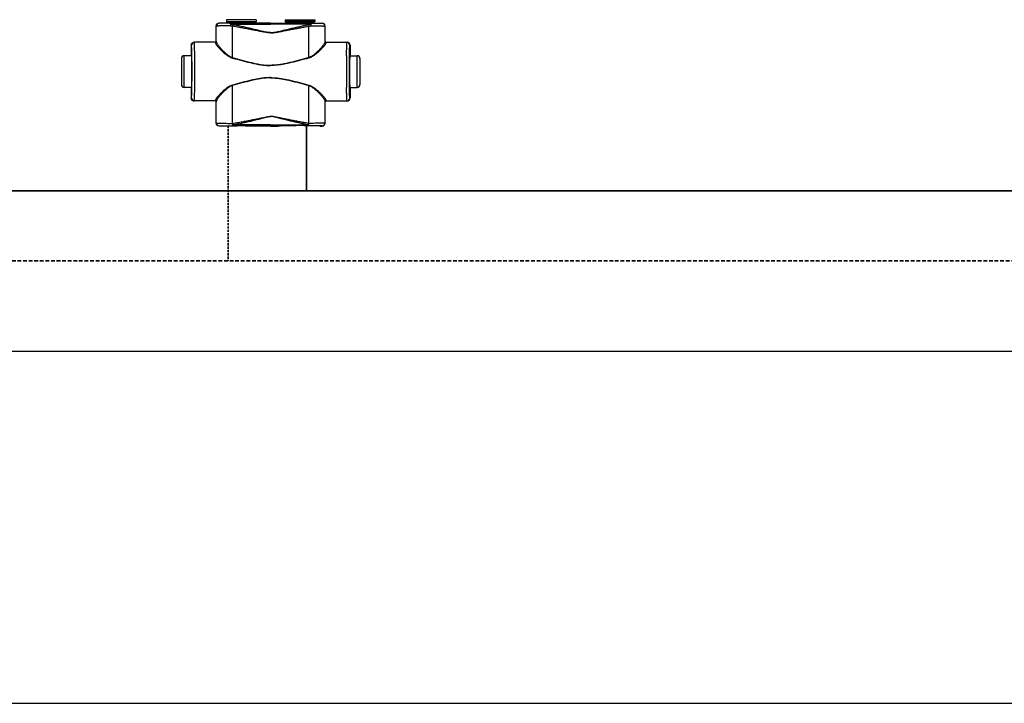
# Model space of a CAD drawing. Header units: millimetres. Extents: x 60394 to 199354, y 20895 to 166073.
# Tile 84 of 256: x 82830 to 83670, y 23395 to 23978. Entities that reach past the tile are written whole.
import ezdxf

# ---------------------------------------------------------------- set-up
doc = ezdxf.new("R2010")
doc.units = ezdxf.units.MM
doc.linetypes.add('VERDECKT', pattern=[9.525, 6.35, -3.175])
doc.layers.add('UT_SCHÉMA_PŘÍVOD', color=10, linetype='Continuous', lineweight=35)
doc.layers.add('UT_SCHÉMA_ZPÁTEČKA', color=172, linetype='VERDECKT', lineweight=35)

msp = doc.modelspace()

# ---------------------------------------------------------------- linework, layer by layer
at = {"color": 0, "linetype": 'Continuous'}
for p, q in [((82998.15, 23972.45), (82998.03, 23972.57)), ((82998.03, 23959.57), (82998.03, 23972.57)), ((83000.65, 23974.95), (83000.53, 23975.07)), ((83002.18, 23975.07), (83000.53, 23975.07)), ((83002.53, 23974.97), (83002.18, 23975.07)), ((83032.13, 23977.97), (83006.93, 23977.97)), ((83006.93, 23977.97), (83006.93, 23976.57)), ((83006.93, 23976.57), (83007.88, 23975.62)), ((83006.93, 23976.57), (83032.13, 23976.57)), ((83007.88, 23975.62), (83031.17, 23975.62)), ((83008.03, 23975.26), (83031.03, 23975.26)), ((83008.03, 23975.26), (83008.03, 23974.9)), ((83015.67, 23974.88), (83010.83, 23974.88)), ((83010.83, 23974.18), (83010.83, 23974.88)), ((83010.83, 23974.18), (83044.53, 23974.18)), ((83044.53, 23974.88), (83023.38, 23974.88)), ((83031.03, 23975.26), (83031.03, 23974.9)), ((83032.13, 23976.57), (83031.17, 23975.62)), ((83032.13, 23977.97), (83032.13, 23976.57)), ((83038.28, 23975.07), (83036.53, 23974.97)), ((83044.53, 23975.07), (83038.28, 23975.07)), ((83044.53, 23975.07), (83050.78, 23975.07)), ((83044.53, 23974.88), (83065.67, 23974.88)), ((83078.23, 23974.18), (83044.53, 23974.18)), ((83050.78, 23975.07), (83052.53, 23974.97)), ((83056.93, 23977.97), (83082.13, 23977.97)), ((83056.93, 23977.97), (83056.93, 23976.57)), ((83082.13, 23976.57), (83056.93, 23976.57)), ((83056.93, 23976.57), (83057.88, 23975.62)), ((83081.17, 23975.62), (83057.88, 23975.62)), ((83081.03, 23975.26), (83058.03, 23975.26)), ((83058.03, 23975.26), (83058.03, 23974.9)), ((83073.38, 23974.88), (83078.23, 23974.88)), ((83078.23, 23974.18), (83078.23, 23974.88)), ((83081.03, 23975.26), (83081.03, 23974.9)), ((83082.13, 23976.57), (83081.17, 23975.62)), ((83082.13, 23977.97), (83082.13, 23976.57)), ((83086.53, 23974.97), (83086.88, 23975.07)), ((83086.88, 23975.07), (83088.53, 23975.07)), ((83088.41, 23974.95), (83088.53, 23975.07)), ((83090.91, 23972.45), (83091.03, 23972.57)), ((83091.03, 23959.57), (83091.03, 23972.57)), ((82977.04, 23956.27), (82976.83, 23956.27)), ((82976.83, 23956.27), (82976.83, 23948.12)), ((82997.33, 23958.77), (82979.33, 23958.77)), ((82998.03, 23959.57), (82998.13, 23959.57)), ((83091.03, 23959.57), (83090.92, 23959.57)), ((83091.72, 23958.77), (83109.73, 23958.77)), ((83112.02, 23956.27), (83112.23, 23956.27)), ((83112.23, 23956.27), (83112.23, 23948.12)), ((82968.33, 23944.77), (82968.33, 23922.77)), ((82977.08, 23947.27), (82970.83, 23947.27)), ((82970.83, 23920.27), (82970.83, 23947.27)), ((82976.83, 23948.12), (82977.04, 23947.77)), ((82977.22, 23947.76), (82977.22, 23947.77)), ((83111.83, 23947.76), (83111.83, 23947.77)), ((83111.98, 23947.27), (83118.23, 23947.27)), ((83112.23, 23948.12), (83112.02, 23947.77)), ((83118.23, 23920.27), (83118.23, 23947.27)), ((83120.73, 23944.77), (83120.73, 23922.77)), ((82977.08, 23920.27), (82970.83, 23920.27)), ((82977.04, 23919.77), (82976.83, 23919.42)), ((82977.22, 23919.77), (82977.22, 23919.78)), ((83111.83, 23919.77), (83111.83, 23919.78)), ((83111.98, 23920.27), (83118.23, 23920.27)), ((83112.02, 23919.77), (83112.23, 23919.42)), ((82976.83, 23919.42), (82976.83, 23911.27)), ((82976.83, 23911.27), (82977.04, 23911.27)), ((83112.23, 23911.27), (83112.02, 23911.27)), ((83112.23, 23919.42), (83112.23, 23911.27)), ((82997.33, 23908.77), (82979.33, 23908.77)), ((82998.13, 23907.97), (82998.03, 23907.97)), ((82998.03, 23889.87), (82998.03, 23907.97)), ((83090.92, 23907.97), (83091.03, 23907.97)), ((83091.03, 23889.87), (83091.03, 23907.97)), ((83091.72, 23908.77), (83109.73, 23908.77)), ((82998.03, 23889.87), (82998.15, 23889.99)), ((83000.53, 23887.37), (83000.65, 23887.49)), ((83002.18, 23887.37), (83000.53, 23887.37)), ((83002.53, 23887.48), (83002.18, 23887.37)), ((83012.07, 23889.62), (83012.25, 23889.62)), ((83012.39, 23887.56), (83012.57, 23887.56)), ((83044.53, 23888.31), (83012.57, 23888.31)), ((83012.57, 23887.56), (83012.57, 23888.31)), ((83012.57, 23887.56), (83013.83, 23887.56)), ((83025.22, 23887.56), (83044.53, 23887.56)), ((83038.28, 23887.37), (83036.53, 23887.48)), ((83044.53, 23887.37), (83038.28, 23887.37)), ((83044.53, 23888.31), (83076.48, 23888.31)), ((83063.83, 23887.56), (83044.53, 23887.56)), ((83044.53, 23887.37), (83050.78, 23887.37)), ((83050.78, 23887.37), (83052.53, 23887.48)), ((83076.48, 23887.56), (83075.22, 23887.56)), ((83076.48, 23887.56), (83076.48, 23888.31)), ((83076.66, 23887.56), (83076.48, 23887.56)), ((83076.99, 23889.62), (83076.81, 23889.62)), ((83086.53, 23887.48), (83086.88, 23887.37)), ((83086.88, 23887.37), (83088.53, 23887.37)), ((83088.53, 23887.37), (83088.41, 23887.49)), ((83091.03, 23889.87), (83090.91, 23889.99))]:
    msp.add_line(p, q, dxfattribs=at)
for p, q in [((64740.61, 23695.36), (199354.39, 23695.36)), ((64740.61, 23395.36), (199354.39, 23395.36))]:
    msp.add_line(p, q)
for centre, radius, start, end in [((83000.65, 23972.45), 2.5, 90.00246, 179.99754), ((83007.53, 23975.26), 0.5, 0, 45), ((83031.53, 23975.26), 0.5, 135, 180), ((83057.53, 23975.26), 0.5, 0, 45), ((83081.53, 23975.26), 0.5, 135, 180), ((83088.41, 23972.45), 2.5, 0.00246, 89.99754), ((82979.54, 23956.27), 2.5, 90.00225, 180.00111), ((82997.33, 23959.57), 0.8, 270.0036, 359.99724), ((83091.72, 23959.57), 0.8, 180.00276, 269.9964), ((83109.52, 23956.27), 2.5, 359.99889, 89.99775), ((82970.83, 23944.77), 2.5, 90, 180), ((80537.37, 23933.77), 2442.41, 359.68325, 0.31675), ((85551.69, 23933.77), 2442.41, 179.68325, 180.31675), ((83118.23, 23944.77), 2.5, 0, 90), ((82970.83, 23922.77), 2.5, 180, 270), ((83118.23, 23922.77), 2.5, 270, 0), ((82979.54, 23911.27), 2.5, 179.99889, 269.99775), ((83109.52, 23911.27), 2.5, 270.00225, 0.00111), ((82997.33, 23907.97), 0.8, 0.00276, 89.9964), ((83091.72, 23907.97), 0.8, 90.0036, 179.99724), ((83000.65, 23889.99), 2.5, 180.00246, 269.99754), ((83088.41, 23889.99), 2.5, 270.00246, 359.99754)]:
    msp.add_arc(centre, radius, start, end, dxfattribs=at)
at = {"color": 0, "linetype": 'Continuous', "extrusion": (0, 0, -1)}
for centre, major_axis, ratio, start_param, end_param in [((83000.53, 23972.57), (-1.77, 1.77), 0.999973, -0.785384, 0.785384), ((83019.53, 23974.97), (-17, 0), 0.005236, 4.941076, 6.283185), ((83019.53, 23974.97), (-17, 0), 0.005236, 3.141593, 4.483702), ((82979.33, 23956.27), (-2.5, 0), 0.999945, 0, 1.570796), ((82997.23, 23959.57), (-0.8, 0), 0.999986, -3.141593, -1.659157), ((82977.04, 23933.77), (0, 14), 0.010472, 0, 3.141593), ((82979.33, 23911.27), (-2.5, 0), 0.999945, -1.570796, 0), ((82997.23, 23907.97), (0.8, 0), 0.999986, -1.395381, 0), ((83000.53, 23889.87), (1.77, 1.77), 0.999973, -3.926977, -2.356208), ((83019.53, 23887.48), (-17, 0), 0.005236, 0, 1.229157), ((83019.53, 23887.48), (-17, 0), 0.005236, 1.912436, 3.141593)]:
    msp.add_ellipse(centre, major_axis=major_axis, ratio=ratio, start_param=start_param, end_param=end_param, dxfattribs=at)
at = {"color": 0, "linetype": 'Continuous'}
for centre, major_axis, ratio, start_param, end_param in [((83069.53, 23974.97), (17, 0), 0.005236, 3.141593, 4.483702), ((83069.53, 23974.97), (17, 0), 0.005236, 4.941076, 6.283185), ((83088.53, 23972.57), (1.77, 1.77), 0.999973, -0.785384, 0.785384), ((83091.83, 23959.57), (0.8, 0), 0.999986, -3.141593, -1.659157), ((83109.73, 23956.27), (2.5, 0), 0.999945, 0, 1.570796), ((83112.02, 23933.77), (0, 14), 0.010472, 0, 3.141593), ((83109.73, 23911.27), (2.5, 0), 0.999945, -1.570796, 0), ((83091.83, 23907.97), (-0.8, 0), 0.999986, -1.395381, 0), ((83069.53, 23887.48), (17, 0), 0.005236, 1.912436, 3.141593), ((83069.53, 23887.48), (17, 0), 0.005236, 0, 1.229157), ((83088.53, 23889.87), (-1.77, 1.77), 0.999973, -3.926977, -2.356208)]:
    msp.add_ellipse(centre, major_axis=major_axis, ratio=ratio, start_param=start_param, end_param=end_param, dxfattribs=at)
for points, knots in [([(83010.21, 23972.76), (83009.38, 23972.76), (83007.77, 23972.75), (83005.81, 23972.73), (83004.34, 23972.71), (83003.33, 23972.69), (83002.41, 23972.67), (83001.56, 23972.65), (83000.79, 23972.63), (83000.12, 23972.61), (82999.54, 23972.58), (82999.12, 23972.56), (82998.84, 23972.55), (82998.66, 23972.53), (82998.51, 23972.52), (82998.39, 23972.51), (82998.29, 23972.49), (82998.22, 23972.48), (82998.18, 23972.47), (82998.15, 23972.46), (82998.15, 23972.45)], [0, 0, 0, 0, 0.207034, 0.39928, 0.488214, 0.57154, 0.648707, 0.71921, 0.782588, 0.838437, 0.886403, 0.926186, 0.942933, 0.957549, 0.970012, 0.98031, 0.988432, 0.994377, 0.998178, 1, 1, 1, 1]), ([(82998.16, 23959.04), (82998.16, 23960.16), (82998.16, 23964.63), (82998.15, 23969.1), (82998.15, 23972.45)], [0, 0, 0, 0, 0.250733, 1, 1, 1, 1]), ([(83010.83, 23974.88), (83010.12, 23974.88), (83008.76, 23974.88), (83007.1, 23974.89), (83005.86, 23974.89), (83005.02, 23974.9), (83004.23, 23974.9), (83003.52, 23974.9), (83002.87, 23974.91), (83002.31, 23974.91), (83001.82, 23974.92), (83001.47, 23974.92), (83001.23, 23974.93), (83001.08, 23974.93), (83000.95, 23974.93), (83000.85, 23974.94), (83000.78, 23974.94), (83000.73, 23974.94), (83000.7, 23974.94), (83000.68, 23974.94), (83000.67, 23974.95), (83000.66, 23974.95), (83000.65, 23974.95), (83000.65, 23974.95)], [0, 0, 0, 0, 0.207653, 0.400343, 0.489423, 0.572844, 0.650059, 0.720565, 0.783909, 0.839692, 0.887568, 0.927242, 0.943927, 0.958477, 0.970869, 0.981088, 0.989117, 0.992306, 0.994945, 0.997032, 0.998568, 0.999554, 1, 1, 1, 1]), ([(83010.83, 23974.88), (83010.74, 23974.88), (83010.64, 23974.77), (83010.56, 23974.63), (83010.49, 23974.48), (83010.41, 23974.26), (83010.34, 23973.94), (83010.28, 23973.58), (83010.23, 23973.18), (83010.22, 23972.9), (83010.21, 23972.76)], [0, 0, 0, 0, 0.117156, 0.161001, 0.211236, 0.330442, 0.472834, 0.634922, 0.812344, 1, 1, 1, 1]), ([(83010.83, 23974.18), (83010.7, 23973.98), (83010.47, 23973.51), (83010.29, 23973.03), (83010.21, 23972.76)], [0, 0, 0, 0, 0.464895, 1, 1, 1, 1]), ([(83012.08, 23972.4), (83011.92, 23972.42), (83011.29, 23972.52), (83010.67, 23972.65), (83010.21, 23972.76)], [0, 0, 0, 0, 0.252579, 1, 1, 1, 1]), ([(83012.4, 23973.74), (83012.26, 23973.77), (83011.73, 23973.89), (83011.21, 23974.05), (83010.83, 23974.18)], [0, 0, 0, 0, 0.253704, 1, 1, 1, 1]), ([(83012.4, 23973.74), (83012.33, 23973.54), (83012.22, 23973.09), (83012.12, 23972.64), (83012.08, 23972.4)], [0, 0, 0, 0, 0.464569, 1, 1, 1, 1]), ([(83044.53, 23966.76), (83044.53, 23966.76), (83043.84, 23966.76), (83042.46, 23966.84), (83040.41, 23967.12), (83038.37, 23967.47), (83035.66, 23967.98), (83032.28, 23968.64), (83028.24, 23969.44), (83024.19, 23970.22), (83020.15, 23970.98), (83016.11, 23971.71), (83013.42, 23972.18), (83012.08, 23972.4)], [0.5000015, 0.5000015, 0.5000015, 0.5000015, 0.500002, 0.5313979, 0.5627848, 0.5941575, 0.6255147, 0.6881766, 0.7507583, 0.8132458, 0.8756245, 0.9378805, 1, 1, 1, 1]), ([(83012.09, 23945.63), (83012.09, 23947.87), (83012.09, 23956.79), (83012.08, 23965.72), (83012.08, 23972.4)], [0, 0, 0, 0, 0.250952, 1, 1, 1, 1]), ([(83044.53, 23966.94), (83044.53, 23966.94), (83044.18, 23966.94), (83043.49, 23966.97), (83042.12, 23967.1), (83040.42, 23967.38), (83038.4, 23967.81), (83036.38, 23968.26), (83034.38, 23968.74), (83031.7, 23969.37), (83028.37, 23970.17), (83024.37, 23971.12), (83020.38, 23972.03), (83016.39, 23972.91), (83013.73, 23973.47), (83012.4, 23973.74)], [0.499995, 0.499995, 0.499995, 0.499995, 0.4999958, 0.5157333, 0.5314718, 0.5629204, 0.5943483, 0.6257534, 0.6571339, 0.6884877, 0.7511054, 0.813586, 0.8759088, 0.9380534, 1, 1, 1, 1]), ([(83023.38, 23974.88), (83022.74, 23974.88), (83021.46, 23974.85), (83019.53, 23974.83), (83017.6, 23974.85), (83016.31, 23974.88), (83015.67, 23974.88)], [0, 0, 0, 0, 0.248355, 0.5, 0.751645, 1, 1, 1, 1]), ([(83044.53, 23966.94), (83044.53, 23966.94), (83044.87, 23966.94), (83045.56, 23966.97), (83046.94, 23967.1), (83048.64, 23967.38), (83050.66, 23967.81), (83052.67, 23968.26), (83054.68, 23968.74), (83057.35, 23969.37), (83060.69, 23970.17), (83064.68, 23971.12), (83068.68, 23972.03), (83072.66, 23972.91), (83075.33, 23973.47), (83076.66, 23973.74)], [0.499995, 0.499995, 0.499995, 0.499995, 0.4999958, 0.5157333, 0.5314718, 0.5629204, 0.5943483, 0.6257534, 0.6571339, 0.6884877, 0.7511054, 0.813586, 0.8759088, 0.9380534, 1, 1, 1, 1]), ([(83044.53, 23966.76), (83044.53, 23966.76), (83045.22, 23966.76), (83046.6, 23966.84), (83048.65, 23967.12), (83050.69, 23967.47), (83053.4, 23967.98), (83056.77, 23968.64), (83060.82, 23969.44), (83064.86, 23970.22), (83068.9, 23970.98), (83072.94, 23971.71), (83075.63, 23972.18), (83076.98, 23972.4)], [0.5000015, 0.5000015, 0.5000015, 0.5000015, 0.500002, 0.5313979, 0.5627848, 0.5941575, 0.6255147, 0.6881766, 0.7507583, 0.8132458, 0.8756245, 0.9378805, 1, 1, 1, 1]), ([(83065.67, 23974.88), (83066.31, 23974.88), (83067.6, 23974.85), (83069.53, 23974.83), (83071.46, 23974.85), (83072.74, 23974.88), (83073.38, 23974.88)], [0, 0, 0, 0, 0.248355, 0.5, 0.751645, 1, 1, 1, 1]), ([(83076.66, 23973.74), (83076.79, 23973.77), (83077.32, 23973.89), (83077.85, 23974.05), (83078.23, 23974.18)], [0, 0, 0, 0, 0.253704, 1, 1, 1, 1]), ([(83076.66, 23973.74), (83076.72, 23973.54), (83076.84, 23973.09), (83076.94, 23972.64), (83076.98, 23972.4)], [0, 0, 0, 0, 0.464569, 1, 1, 1, 1]), ([(83076.97, 23945.63), (83076.97, 23947.87), (83076.97, 23956.79), (83076.98, 23965.72), (83076.98, 23972.4)], [0, 0, 0, 0, 0.250952, 1, 1, 1, 1]), ([(83076.98, 23972.4), (83077.14, 23972.42), (83077.76, 23972.52), (83078.38, 23972.65), (83078.84, 23972.76)], [0, 0, 0, 0, 0.252579, 1, 1, 1, 1]), ([(83078.23, 23974.88), (83078.93, 23974.88), (83080.29, 23974.88), (83081.95, 23974.89), (83083.19, 23974.89), (83084.04, 23974.9), (83084.82, 23974.9), (83085.54, 23974.9), (83086.18, 23974.91), (83086.75, 23974.91), (83087.23, 23974.92), (83087.59, 23974.92), (83087.83, 23974.93), (83087.98, 23974.93), (83088.1, 23974.93), (83088.21, 23974.94), (83088.28, 23974.94), (83088.33, 23974.94), (83088.35, 23974.94), (83088.37, 23974.94), (83088.39, 23974.95), (83088.4, 23974.95), (83088.4, 23974.95), (83088.41, 23974.95)], [0, 0, 0, 0, 0.207653, 0.400343, 0.489423, 0.572844, 0.650059, 0.720565, 0.783909, 0.839692, 0.887568, 0.927242, 0.943927, 0.958477, 0.970869, 0.981088, 0.989117, 0.992306, 0.994945, 0.997032, 0.998568, 0.999554, 1, 1, 1, 1]), ([(83078.23, 23974.88), (83078.32, 23974.88), (83078.42, 23974.77), (83078.5, 23974.63), (83078.57, 23974.48), (83078.64, 23974.26), (83078.72, 23973.94), (83078.78, 23973.58), (83078.82, 23973.18), (83078.84, 23972.9), (83078.84, 23972.76)], [0, 0, 0, 0, 0.117156, 0.161001, 0.211236, 0.330442, 0.472834, 0.634922, 0.812344, 1, 1, 1, 1]), ([(83078.23, 23974.18), (83078.35, 23973.98), (83078.58, 23973.51), (83078.76, 23973.03), (83078.84, 23972.76)], [0, 0, 0, 0, 0.464895, 1, 1, 1, 1]), ([(83078.84, 23972.76), (83079.68, 23972.76), (83081.28, 23972.75), (83083.25, 23972.73), (83084.72, 23972.71), (83085.72, 23972.69), (83086.65, 23972.67), (83087.5, 23972.65), (83088.26, 23972.63), (83088.94, 23972.61), (83089.51, 23972.58), (83089.93, 23972.56), (83090.22, 23972.55), (83090.4, 23972.53), (83090.55, 23972.52), (83090.67, 23972.51), (83090.77, 23972.49), (83090.84, 23972.48), (83090.88, 23972.47), (83090.9, 23972.46), (83090.91, 23972.45)], [0, 0, 0, 0, 0.207034, 0.39928, 0.488214, 0.57154, 0.648707, 0.71921, 0.782588, 0.838437, 0.886403, 0.926186, 0.942933, 0.957549, 0.970012, 0.98031, 0.988432, 0.994377, 0.998178, 1, 1, 1, 1]), ([(83090.9, 23959.04), (83090.9, 23960.16), (83090.9, 23964.63), (83090.9, 23969.1), (83090.91, 23972.45)], [0, 0, 0, 0, 0.250733, 1, 1, 1, 1]), ([(82977.22, 23947.77), (82977.22, 23948.4), (82977.21, 23949.59), (82977.19, 23951.04), (82977.17, 23952.09), (82977.16, 23952.79), (82977.15, 23953.43), (82977.14, 23954.01), (82977.13, 23954.53), (82977.12, 23954.98), (82977.1, 23955.37), (82977.09, 23955.64), (82977.08, 23955.83), (82977.08, 23955.95), (82977.07, 23956.04), (82977.06, 23956.12), (82977.06, 23956.18), (82977.05, 23956.23), (82977.05, 23956.25), (82977.04, 23956.27), (82977.04, 23956.27)], [0, 0, 0, 0, 0.221931, 0.420259, 0.509783, 0.592499, 0.668149, 0.736495, 0.797321, 0.850436, 0.895675, 0.932895, 0.948462, 0.961984, 0.973451, 0.982856, 0.990196, 0.99547, 0.998697, 1, 1, 1, 1]), ([(82979.74, 23947.27), (82979.73, 23948.11), (82979.72, 23949.71), (82979.7, 23951.65), (82979.69, 23953.06), (82979.68, 23954.02), (82979.66, 23954.89), (82979.65, 23955.68), (82979.64, 23956.39), (82979.62, 23957), (82979.61, 23957.53), (82979.6, 23957.91), (82979.59, 23958.17), (82979.58, 23958.32), (82979.57, 23958.46), (82979.57, 23958.57), (82979.56, 23958.65), (82979.55, 23958.71), (82979.55, 23958.75), (82979.54, 23958.77), (82979.54, 23958.77), (82979.54, 23958.77)], [0, 0, 0, 0, 0.218984, 0.416191, 0.505653, 0.588551, 0.664564, 0.733396, 0.794781, 0.848478, 0.894279, 0.932006, 0.947796, 0.961515, 0.973152, 0.982695, 0.990138, 0.995479, 0.998726, 0.999584, 1, 1, 1, 1]), ([(82997.33, 23958.77), (82997.33, 23958.77), (82997.33, 23958.77), (82997.34, 23958.76), (82997.34, 23958.75), (82997.34, 23958.73), (82997.34, 23958.69), (82997.35, 23958.64), (82997.35, 23958.56), (82997.35, 23958.47), (82997.36, 23958.37), (82997.36, 23958.29), (82997.36, 23958.25)], [0, 0, 0, 0, 0.005122, 0.017304, 0.037118, 0.064661, 0.143035, 0.252499, 0.393016, 0.564526, 0.766907, 1, 1, 1, 1]), ([(82998.16, 23959.04), (82998.16, 23958.93), (82998.12, 23958.73), (82997.94, 23958.47), (82997.67, 23958.29), (82997.46, 23958.25), (82997.36, 23958.25)], [0, 0, 0, 0, 0.247572, 0.496581, 0.747591, 1, 1, 1, 1]), ([(82997.36, 23958.25), (82997.36, 23958.19), (82997.38, 23958.05), (82997.45, 23957.83), (82997.57, 23957.58), (82997.78, 23957.19), (82998.13, 23956.65), (82998.66, 23955.94), (82999.31, 23955.16), (83000.34, 23953.98), (83001.84, 23952.39), (83003.88, 23950.43), (83005.8, 23948.79), (83007.49, 23947.52), (83009.35, 23946.32), (83010.89, 23945.59), (83011.99, 23945.3)], [0, 0, 0, 0, 0.009694, 0.02127, 0.034861, 0.050494, 0.087694, 0.13227, 0.183417, 0.240322, 0.368483, 0.511765, 0.666448, 0.747227, 0.829948, 1, 1, 1, 1]), ([(82998.13, 23959.57), (82998.13, 23959.57), (82998.13, 23959.57), (82998.14, 23959.56), (82998.14, 23959.55), (82998.14, 23959.53), (82998.14, 23959.49), (82998.15, 23959.43), (82998.15, 23959.36), (82998.15, 23959.26), (82998.16, 23959.16), (82998.16, 23959.08), (82998.16, 23959.04)], [0, 0, 0, 0, 0.005057, 0.017214, 0.037015, 0.06455, 0.142921, 0.252392, 0.392925, 0.564459, 0.766871, 1, 1, 1, 1]), ([(82998.16, 23959.04), (82998.16, 23958.97), (82998.18, 23958.82), (82998.25, 23958.59), (82998.35, 23958.33), (82998.55, 23957.93), (82998.89, 23957.37), (82999.39, 23956.64), (83000, 23955.83), (83000.97, 23954.62), (83002.39, 23952.99), (83004.32, 23950.97), (83006.13, 23949.28), (83007.75, 23947.97), (83009.53, 23946.71), (83011.02, 23945.94), (83012.09, 23945.63)], [0, 0, 0, 0, 0.010286, 0.022433, 0.036551, 0.052653, 0.090607, 0.135698, 0.187142, 0.244158, 0.372094, 0.514728, 0.6685, 0.748767, 0.830965, 1, 1, 1, 1]), ([(83090.9, 23959.04), (83090.89, 23958.97), (83090.87, 23958.82), (83090.81, 23958.59), (83090.7, 23958.33), (83090.5, 23957.93), (83090.17, 23957.37), (83089.67, 23956.64), (83089.06, 23955.83), (83088.09, 23954.62), (83086.67, 23952.99), (83084.74, 23950.97), (83082.93, 23949.28), (83081.31, 23947.97), (83079.53, 23946.71), (83078.03, 23945.94), (83076.97, 23945.63)], [0, 0, 0, 0, 0.010286, 0.022433, 0.036551, 0.052653, 0.090607, 0.135698, 0.187142, 0.244158, 0.372094, 0.514728, 0.6685, 0.748767, 0.830965, 1, 1, 1, 1]), ([(83091.7, 23958.25), (83091.69, 23958.19), (83091.67, 23958.05), (83091.6, 23957.83), (83091.49, 23957.58), (83091.28, 23957.19), (83090.92, 23956.65), (83090.39, 23955.94), (83089.75, 23955.16), (83088.72, 23953.98), (83087.21, 23952.39), (83085.17, 23950.43), (83083.26, 23948.79), (83081.56, 23947.52), (83079.71, 23946.32), (83078.16, 23945.59), (83077.07, 23945.3)], [0, 0, 0, 0, 0.009694, 0.02127, 0.034861, 0.050494, 0.087694, 0.13227, 0.183417, 0.240322, 0.368483, 0.511765, 0.666448, 0.747227, 0.829948, 1, 1, 1, 1]), ([(83090.92, 23959.57), (83090.92, 23959.57), (83090.92, 23959.57), (83090.92, 23959.56), (83090.92, 23959.55), (83090.92, 23959.53), (83090.91, 23959.49), (83090.91, 23959.43), (83090.91, 23959.36), (83090.9, 23959.26), (83090.9, 23959.16), (83090.9, 23959.08), (83090.9, 23959.04)], [0, 0, 0, 0, 0.005057, 0.017214, 0.037015, 0.06455, 0.142921, 0.252392, 0.392925, 0.564459, 0.766871, 1, 1, 1, 1]), ([(83090.9, 23959.04), (83090.9, 23958.93), (83090.94, 23958.73), (83091.12, 23958.47), (83091.38, 23958.29), (83091.59, 23958.25), (83091.7, 23958.25)], [0, 0, 0, 0, 0.247572, 0.496581, 0.747591, 1, 1, 1, 1]), ([(83091.72, 23958.77), (83091.72, 23958.77), (83091.72, 23958.77), (83091.72, 23958.76), (83091.72, 23958.75), (83091.72, 23958.73), (83091.71, 23958.69), (83091.71, 23958.64), (83091.71, 23958.56), (83091.7, 23958.47), (83091.7, 23958.37), (83091.7, 23958.29), (83091.7, 23958.25)], [0, 0, 0, 0, 0.005122, 0.017304, 0.037118, 0.064661, 0.143035, 0.252499, 0.393016, 0.564526, 0.766907, 1, 1, 1, 1]), ([(83109.32, 23947.27), (83109.32, 23948.11), (83109.34, 23949.71), (83109.35, 23951.65), (83109.37, 23953.06), (83109.38, 23954.02), (83109.39, 23954.89), (83109.4, 23955.68), (83109.42, 23956.39), (83109.43, 23957), (83109.44, 23957.53), (83109.46, 23957.91), (83109.47, 23958.17), (83109.47, 23958.32), (83109.48, 23958.46), (83109.49, 23958.57), (83109.5, 23958.65), (83109.5, 23958.71), (83109.51, 23958.75), (83109.51, 23958.77), (83109.52, 23958.77), (83109.52, 23958.77)], [0, 0, 0, 0, 0.218984, 0.416191, 0.505653, 0.588551, 0.664564, 0.733396, 0.794781, 0.848478, 0.894279, 0.932006, 0.947796, 0.961515, 0.973152, 0.982695, 0.990138, 0.995479, 0.998726, 0.999584, 1, 1, 1, 1]), ([(83111.83, 23947.77), (83111.84, 23948.4), (83111.85, 23949.59), (83111.87, 23951.04), (83111.88, 23952.09), (83111.89, 23952.79), (83111.9, 23953.43), (83111.91, 23954.01), (83111.93, 23954.53), (83111.94, 23954.98), (83111.95, 23955.37), (83111.96, 23955.64), (83111.97, 23955.83), (83111.98, 23955.95), (83111.98, 23956.04), (83111.99, 23956.12), (83112, 23956.18), (83112, 23956.23), (83112.01, 23956.25), (83112.01, 23956.27), (83112.02, 23956.27)], [0, 0, 0, 0, 0.221931, 0.420259, 0.509783, 0.592499, 0.668149, 0.736495, 0.797321, 0.850436, 0.895675, 0.932895, 0.948462, 0.961984, 0.973451, 0.982856, 0.990196, 0.99547, 0.998697, 1, 1, 1, 1]), ([(82977.22, 23919.78), (82977.24, 23921.98), (82977.27, 23926.64), (82977.28, 23933.77), (82977.27, 23940.9), (82977.24, 23945.56), (82977.22, 23947.76)], [0, 0, 0, 0, 0.235226, 0.499987, 0.764754, 1, 1, 1, 1]), ([(83012.09, 23945.63), (83012.08, 23945.6), (83012.05, 23945.49), (83012.01, 23945.38), (83011.99, 23945.3)], [0, 0, 0, 0, 0.258378, 1, 1, 1, 1]), ([(83011.99, 23945.3), (83014.65, 23944.58), (83018.65, 23943.5), (83024.01, 23942.13), (83028.05, 23941.16), (83032.12, 23940.28), (83036.22, 23939.56), (83039.67, 23939.14), (83042.44, 23938.97), (83043.83, 23938.94), (83044.53, 23938.94), (83044.53, 23938.94)], [0, 0, 0, 0, 0.1245061, 0.1869228, 0.2494269, 0.3120016, 0.3746311, 0.4372993, 0.4686472, 0.4999998, 0.5, 0.5, 0.5, 0.5]), ([(83012.09, 23945.63), (83014.74, 23944.89), (83018.73, 23943.79), (83024.06, 23942.38), (83028.09, 23941.38), (83032.14, 23940.47), (83036.23, 23939.72), (83039.68, 23939.29), (83042.45, 23939.11), (83043.83, 23939.08), (83044.53, 23939.08), (83044.53, 23939.08)], [0, 0, 0, 0, 0.1244767, 0.1868883, 0.2493924, 0.3119715, 0.3746087, 0.437287, 0.4686409, 0.4999998, 0.5, 0.5, 0.5, 0.5]), ([(83076.97, 23945.63), (83074.31, 23944.89), (83070.33, 23943.79), (83064.99, 23942.38), (83060.97, 23941.38), (83056.91, 23940.47), (83052.82, 23939.72), (83049.38, 23939.29), (83046.61, 23939.11), (83045.22, 23939.08), (83044.53, 23939.08), (83044.53, 23939.08)], [0, 0, 0, 0, 0.1244767, 0.1868883, 0.2493924, 0.3119715, 0.3746087, 0.437287, 0.4686409, 0.4999998, 0.5, 0.5, 0.5, 0.5]), ([(83077.07, 23945.3), (83074.41, 23944.58), (83070.4, 23943.5), (83065.05, 23942.13), (83061.01, 23941.16), (83056.94, 23940.28), (83052.84, 23939.56), (83049.39, 23939.14), (83046.61, 23938.97), (83045.22, 23938.94), (83044.53, 23938.94), (83044.53, 23938.94)], [0, 0, 0, 0, 0.1245061, 0.1869228, 0.2494269, 0.3120016, 0.3746311, 0.4372993, 0.4686472, 0.4999998, 0.5, 0.5, 0.5, 0.5]), ([(83076.97, 23945.63), (83076.97, 23945.6), (83077.01, 23945.49), (83077.04, 23945.38), (83077.07, 23945.3)], [0, 0, 0, 0, 0.258378, 1, 1, 1, 1]), ([(83111.83, 23919.78), (83111.82, 23921.98), (83111.79, 23926.64), (83111.78, 23933.77), (83111.79, 23940.9), (83111.82, 23945.56), (83111.83, 23947.76)], [0, 0, 0, 0, 0.235226, 0.499987, 0.764754, 1, 1, 1, 1]), ([(83044.53, 23928.61), (83043.14, 23928.61), (83040.36, 23928.49), (83036.22, 23927.99), (83032.12, 23927.26), (83028.05, 23926.38), (83024.01, 23925.41), (83018.65, 23924.04), (83014.65, 23922.96), (83011.99, 23922.25)], [0.5, 0.5, 0.5, 0.5, 0.5626889, 0.6253582, 0.6879892, 0.7505657, 0.8130716, 0.8754902, 1, 1, 1, 1]), ([(83044.53, 23928.46), (83043.14, 23928.46), (83040.37, 23928.33), (83036.23, 23927.82), (83032.14, 23927.07), (83028.09, 23926.16), (83024.06, 23925.16), (83018.73, 23923.76), (83014.74, 23922.65), (83012.09, 23921.92)], [0.5, 0.5, 0.5, 0.5, 0.5627005, 0.6253799, 0.6880187, 0.7505997, 0.8131057, 0.8755193, 1, 1, 1, 1]), ([(83044.53, 23928.61), (83045.92, 23928.61), (83048.7, 23928.49), (83052.84, 23927.99), (83056.94, 23927.26), (83061.01, 23926.38), (83065.05, 23925.41), (83070.4, 23924.04), (83074.41, 23922.96), (83077.07, 23922.25)], [0.5, 0.5, 0.5, 0.5, 0.5626889, 0.6253582, 0.6879892, 0.7505657, 0.8130716, 0.8754902, 1, 1, 1, 1]), ([(83044.53, 23928.46), (83045.92, 23928.46), (83048.69, 23928.33), (83052.82, 23927.82), (83056.91, 23927.07), (83060.97, 23926.16), (83064.99, 23925.16), (83070.33, 23923.76), (83074.31, 23922.65), (83076.97, 23921.92)], [0.5, 0.5, 0.5, 0.5, 0.5627005, 0.6253799, 0.6880187, 0.7505997, 0.8131057, 0.8755193, 1, 1, 1, 1]), ([(82977.04, 23911.27), (82977.04, 23911.27), (82977.05, 23911.29), (82977.05, 23911.31), (82977.06, 23911.36), (82977.06, 23911.42), (82977.07, 23911.5), (82977.08, 23911.6), (82977.08, 23911.71), (82977.09, 23911.9), (82977.1, 23912.18), (82977.12, 23912.56), (82977.13, 23913.01), (82977.14, 23913.53), (82977.15, 23914.11), (82977.16, 23914.75), (82977.17, 23915.45), (82977.19, 23916.5), (82977.21, 23917.95), (82977.22, 23919.14), (82977.22, 23919.77)], [0, 0, 0, 0, 0.001303, 0.00453, 0.009804, 0.017144, 0.026549, 0.038016, 0.051538, 0.067105, 0.104325, 0.149564, 0.202679, 0.263505, 0.331851, 0.407501, 0.490217, 0.579741, 0.778069, 1, 1, 1, 1]), ([(82979.54, 23908.77), (82979.54, 23908.77), (82979.54, 23908.78), (82979.55, 23908.79), (82979.55, 23908.83), (82979.56, 23908.89), (82979.57, 23908.97), (82979.57, 23909.08), (82979.58, 23909.22), (82979.59, 23909.38), (82979.6, 23909.63), (82979.61, 23910.01), (82979.62, 23910.54), (82979.64, 23911.16), (82979.65, 23911.86), (82979.66, 23912.65), (82979.68, 23913.53), (82979.69, 23914.48), (82979.7, 23915.89), (82979.72, 23917.83), (82979.73, 23919.43), (82979.74, 23920.27)], [0, 0, 0, 0, 0.000416, 0.001274, 0.004521, 0.009862, 0.017305, 0.026849, 0.038485, 0.052204, 0.067994, 0.105721, 0.151522, 0.205219, 0.266604, 0.335437, 0.411449, 0.494347, 0.58381, 0.781016, 1, 1, 1, 1]), ([(83011.99, 23922.25), (83010.89, 23921.95), (83009.35, 23921.23), (83007.49, 23920.02), (83005.8, 23918.75), (83003.88, 23917.11), (83001.84, 23915.15), (83000.34, 23913.57), (82999.31, 23912.39), (82998.66, 23911.6), (82998.13, 23910.89), (82997.78, 23910.35), (82997.57, 23909.96), (82997.45, 23909.72), (82997.38, 23909.5), (82997.36, 23909.35), (82997.36, 23909.29)], [0, 0, 0, 0, 0.170052, 0.252774, 0.333553, 0.488235, 0.631517, 0.759678, 0.816583, 0.86773, 0.912306, 0.949506, 0.965139, 0.978731, 0.990306, 1, 1, 1, 1]), ([(83012.09, 23921.92), (83011.02, 23921.61), (83009.53, 23920.83), (83007.75, 23919.57), (83006.13, 23918.26), (83004.32, 23916.57), (83002.39, 23914.55), (83000.97, 23912.93), (83000, 23911.71), (82999.39, 23910.9), (82998.89, 23910.17), (82998.55, 23909.61), (82998.35, 23909.21), (82998.25, 23908.95), (82998.18, 23908.72), (82998.16, 23908.57), (82998.16, 23908.51)], [0, 0, 0, 0, 0.169036, 0.251233, 0.3315, 0.485272, 0.627906, 0.755842, 0.812858, 0.864302, 0.909393, 0.947347, 0.963449, 0.977567, 0.989714, 1, 1, 1, 1]), ([(83012.09, 23921.92), (83012.08, 23921.94), (83012.05, 23922.06), (83012.01, 23922.17), (83011.99, 23922.25)], [0, 0, 0, 0, 0.258378, 1, 1, 1, 1]), ([(83012.07, 23889.62), (83012.07, 23892.29), (83012.08, 23903.06), (83012.09, 23913.82), (83012.09, 23921.92)], [0, 0, 0, 0, 0.248459, 1, 1, 1, 1]), ([(83076.97, 23921.92), (83076.97, 23921.94), (83077.01, 23922.06), (83077.04, 23922.17), (83077.07, 23922.25)], [0, 0, 0, 0, 0.258378, 1, 1, 1, 1]), ([(83076.97, 23921.92), (83078.03, 23921.61), (83079.53, 23920.83), (83081.31, 23919.57), (83082.93, 23918.26), (83084.74, 23916.57), (83086.67, 23914.55), (83088.09, 23912.93), (83089.06, 23911.71), (83089.67, 23910.9), (83090.17, 23910.17), (83090.5, 23909.61), (83090.7, 23909.21), (83090.81, 23908.95), (83090.87, 23908.72), (83090.89, 23908.57), (83090.9, 23908.51)], [0, 0, 0, 0, 0.169036, 0.251233, 0.3315, 0.485272, 0.627906, 0.755842, 0.812858, 0.864302, 0.909393, 0.947347, 0.963449, 0.977567, 0.989714, 1, 1, 1, 1]), ([(83076.99, 23889.62), (83076.98, 23892.29), (83076.97, 23903.06), (83076.97, 23913.82), (83076.97, 23921.92)], [0, 0, 0, 0, 0.248459, 1, 1, 1, 1]), ([(83077.07, 23922.25), (83078.16, 23921.95), (83079.71, 23921.23), (83081.56, 23920.02), (83083.26, 23918.75), (83085.17, 23917.11), (83087.21, 23915.15), (83088.72, 23913.57), (83089.75, 23912.39), (83090.39, 23911.6), (83090.92, 23910.89), (83091.28, 23910.35), (83091.49, 23909.96), (83091.6, 23909.72), (83091.67, 23909.5), (83091.69, 23909.35), (83091.7, 23909.29)], [0, 0, 0, 0, 0.170052, 0.252774, 0.333553, 0.488235, 0.631517, 0.759678, 0.816583, 0.86773, 0.912306, 0.949506, 0.965139, 0.978731, 0.990306, 1, 1, 1, 1]), ([(83109.52, 23908.77), (83109.52, 23908.77), (83109.51, 23908.78), (83109.51, 23908.79), (83109.5, 23908.83), (83109.5, 23908.89), (83109.49, 23908.97), (83109.48, 23909.08), (83109.47, 23909.22), (83109.47, 23909.38), (83109.46, 23909.63), (83109.44, 23910.01), (83109.43, 23910.54), (83109.42, 23911.16), (83109.4, 23911.86), (83109.39, 23912.65), (83109.38, 23913.53), (83109.37, 23914.48), (83109.35, 23915.89), (83109.34, 23917.83), (83109.32, 23919.43), (83109.32, 23920.27)], [0, 0, 0, 0, 0.000416, 0.001274, 0.004521, 0.009862, 0.017305, 0.026849, 0.038485, 0.052204, 0.067994, 0.105721, 0.151522, 0.205219, 0.266604, 0.335437, 0.411449, 0.494347, 0.58381, 0.781016, 1, 1, 1, 1]), ([(83112.02, 23911.27), (83112.01, 23911.27), (83112.01, 23911.29), (83112, 23911.31), (83112, 23911.36), (83111.99, 23911.42), (83111.98, 23911.5), (83111.98, 23911.6), (83111.97, 23911.71), (83111.96, 23911.9), (83111.95, 23912.18), (83111.94, 23912.56), (83111.93, 23913.01), (83111.91, 23913.53), (83111.9, 23914.11), (83111.89, 23914.75), (83111.88, 23915.45), (83111.87, 23916.5), (83111.85, 23917.95), (83111.84, 23919.14), (83111.83, 23919.77)], [0, 0, 0, 0, 0.001303, 0.00453, 0.009804, 0.017144, 0.026549, 0.038016, 0.051538, 0.067105, 0.104325, 0.149564, 0.202679, 0.263505, 0.331851, 0.407501, 0.490217, 0.579741, 0.778069, 1, 1, 1, 1]), ([(82997.36, 23909.29), (82997.36, 23909.25), (82997.36, 23909.17), (82997.35, 23909.07), (82997.35, 23908.98), (82997.35, 23908.91), (82997.34, 23908.85), (82997.34, 23908.81), (82997.34, 23908.79), (82997.34, 23908.78), (82997.33, 23908.77), (82997.33, 23908.77), (82997.33, 23908.77)], [0, 0, 0, 0, 0.233093, 0.435474, 0.606984, 0.747501, 0.856965, 0.935339, 0.962882, 0.982696, 0.994878, 1, 1, 1, 1]), ([(82998.16, 23908.51), (82998.16, 23908.61), (82998.12, 23908.82), (82997.94, 23909.08), (82997.67, 23909.25), (82997.46, 23909.29), (82997.36, 23909.29)], [0, 0, 0, 0, 0.247572, 0.496581, 0.747591, 1, 1, 1, 1]), ([(82998.16, 23908.51), (82998.16, 23908.46), (82998.16, 23908.39), (82998.15, 23908.28), (82998.15, 23908.19), (82998.15, 23908.11), (82998.14, 23908.05), (82998.14, 23908.01), (82998.14, 23907.99), (82998.14, 23907.98), (82998.13, 23907.97), (82998.13, 23907.97), (82998.13, 23907.97)], [0, 0, 0, 0, 0.23313, 0.435541, 0.607074, 0.747608, 0.857079, 0.93545, 0.962985, 0.982786, 0.994943, 1, 1, 1, 1]), ([(82998.15, 23889.99), (82998.15, 23891.52), (82998.15, 23897.7), (82998.16, 23903.87), (82998.16, 23908.51)], [0, 0, 0, 0, 0.248801, 1, 1, 1, 1]), ([(83090.9, 23908.51), (83090.9, 23908.61), (83090.94, 23908.82), (83091.12, 23909.08), (83091.38, 23909.25), (83091.59, 23909.29), (83091.7, 23909.29)], [0, 0, 0, 0, 0.247572, 0.496581, 0.747591, 1, 1, 1, 1]), ([(83090.91, 23889.99), (83090.91, 23891.52), (83090.9, 23897.7), (83090.9, 23903.87), (83090.9, 23908.51)], [0, 0, 0, 0, 0.248801, 1, 1, 1, 1]), ([(83090.9, 23908.51), (83090.9, 23908.46), (83090.9, 23908.39), (83090.9, 23908.28), (83090.91, 23908.19), (83090.91, 23908.11), (83090.91, 23908.05), (83090.92, 23908.01), (83090.92, 23907.99), (83090.92, 23907.98), (83090.92, 23907.97), (83090.92, 23907.97), (83090.92, 23907.97)], [0, 0, 0, 0, 0.23313, 0.435541, 0.607074, 0.747608, 0.857079, 0.93545, 0.962985, 0.982786, 0.994943, 1, 1, 1, 1]), ([(83091.7, 23909.29), (83091.7, 23909.25), (83091.7, 23909.17), (83091.7, 23909.07), (83091.71, 23908.98), (83091.71, 23908.91), (83091.71, 23908.85), (83091.72, 23908.81), (83091.72, 23908.79), (83091.72, 23908.78), (83091.72, 23908.77), (83091.72, 23908.77), (83091.72, 23908.77)], [0, 0, 0, 0, 0.233093, 0.435474, 0.606984, 0.747501, 0.856965, 0.935339, 0.962882, 0.982696, 0.994878, 1, 1, 1, 1]), ([(83012.25, 23889.62), (83013.59, 23889.84), (83016.28, 23890.3), (83020.3, 23891.02), (83024.33, 23891.78), (83027.68, 23892.44), (83030.37, 23892.98), (83032.38, 23893.39), (83034.4, 23893.8), (83036.41, 23894.22), (83038.43, 23894.63), (83040.11, 23894.98), (83041.46, 23895.24), (83042.81, 23895.48), (83043.84, 23895.63), (83044.53, 23895.63)], [0, 0, 0, 0, 0.0621172, 0.1243716, 0.1867502, 0.2492392, 0.2805207, 0.3118245, 0.3431487, 0.3744915, 0.4058513, 0.4372266, 0.4529199, 0.4686172, 0.5, 0.5, 0.5, 0.5]), ([(83012.57, 23888.31), (83013.9, 23888.58), (83016.55, 23889.13), (83020.53, 23890), (83024.51, 23890.92), (83027.83, 23891.71), (83030.49, 23892.35), (83032.48, 23892.85), (83034.48, 23893.34), (83036.47, 23893.85), (83038.47, 23894.35), (83040.14, 23894.76), (83041.47, 23895.08), (83042.81, 23895.37), (83043.84, 23895.55), (83044.53, 23895.55)], [0, 0, 0, 0, 0.0619437, 0.1240868, 0.1864104, 0.2488944, 0.2801902, 0.3115184, 0.3428764, 0.3742614, 0.4056711, 0.4371032, 0.4528275, 0.4685577, 0.5, 0.5, 0.5, 0.5]), ([(83076.81, 23889.62), (83075.46, 23889.84), (83072.78, 23890.3), (83068.76, 23891.02), (83064.73, 23891.78), (83061.38, 23892.44), (83058.69, 23892.98), (83056.67, 23893.39), (83054.66, 23893.8), (83052.64, 23894.22), (83050.63, 23894.63), (83048.94, 23894.98), (83047.59, 23895.24), (83046.24, 23895.48), (83045.21, 23895.63), (83044.53, 23895.63)], [0, 0, 0, 0, 0.0621172, 0.1243716, 0.1867502, 0.2492392, 0.2805207, 0.3118245, 0.3431487, 0.3744915, 0.4058513, 0.4372266, 0.4529199, 0.4686172, 0.5, 0.5, 0.5, 0.5]), ([(83076.48, 23888.31), (83075.16, 23888.58), (83072.5, 23889.13), (83068.52, 23890), (83064.54, 23890.92), (83061.22, 23891.71), (83058.57, 23892.35), (83056.57, 23892.85), (83054.58, 23893.34), (83052.58, 23893.85), (83050.59, 23894.35), (83048.92, 23894.76), (83047.58, 23895.08), (83046.24, 23895.37), (83045.21, 23895.55), (83044.53, 23895.55)], [0, 0, 0, 0, 0.0619437, 0.1240868, 0.1864104, 0.2488944, 0.2801902, 0.3115184, 0.3428764, 0.3742614, 0.4056711, 0.4371032, 0.4528275, 0.4685577, 0.5, 0.5, 0.5, 0.5]), ([(82998.15, 23889.99), (82998.15, 23889.98), (82998.17, 23889.96), (82998.22, 23889.95), (82998.31, 23889.93), (82998.42, 23889.92), (82998.57, 23889.9), (82998.75, 23889.88), (82998.95, 23889.87), (82999.29, 23889.84), (82999.79, 23889.82), (83000.47, 23889.79), (83001.26, 23889.76), (83002.15, 23889.74), (83003.14, 23889.71), (83004.22, 23889.69), (83005.39, 23889.67), (83007.07, 23889.65), (83009.31, 23889.63), (83011.13, 23889.62), (83012.07, 23889.62)], [0, 0, 0, 0, 0.001901, 0.0058, 0.011886, 0.020197, 0.030732, 0.043479, 0.058422, 0.075536, 0.116153, 0.165047, 0.22186, 0.286169, 0.35749, 0.43527, 0.518903, 0.607727, 0.798032, 1, 1, 1, 1]), ([(83000.65, 23887.49), (83000.65, 23887.49), (83000.65, 23887.49), (83000.66, 23887.49), (83000.68, 23887.49), (83000.71, 23887.5), (83000.74, 23887.5), (83000.79, 23887.5), (83000.88, 23887.5), (83001, 23887.5), (83001.15, 23887.51), (83001.33, 23887.51), (83001.53, 23887.51), (83001.75, 23887.52), (83002.1, 23887.52), (83002.6, 23887.53), (83003.26, 23887.53), (83004.01, 23887.54), (83004.85, 23887.54), (83005.76, 23887.54), (83006.74, 23887.55), (83008.17, 23887.55), (83010.06, 23887.56), (83011.6, 23887.56), (83012.39, 23887.56)], [0, 0, 0, 0, 0.000442, 0.001439, 0.003, 0.005125, 0.007814, 0.011067, 0.019262, 0.029696, 0.04235, 0.057205, 0.074237, 0.093413, 0.114703, 0.163471, 0.220191, 0.284451, 0.355774, 0.433617, 0.517377, 0.606395, 0.797271, 1, 1, 1, 1]), ([(83012.39, 23887.56), (83012.37, 23887.56), (83012.34, 23887.6), (83012.31, 23887.65), (83012.28, 23887.72), (83012.25, 23887.8), (83012.22, 23887.95), (83012.16, 23888.28), (83012.1, 23888.86), (83012.08, 23889.35), (83012.07, 23889.62)], [0, 0, 0, 0, 0.03281, 0.058939, 0.09263, 0.134005, 0.182986, 0.302653, 0.616803, 1, 1, 1, 1]), ([(83012.57, 23887.56), (83012.55, 23887.56), (83012.51, 23887.6), (83012.48, 23887.65), (83012.46, 23887.72), (83012.43, 23887.8), (83012.4, 23887.95), (83012.34, 23888.28), (83012.28, 23888.86), (83012.26, 23889.35), (83012.25, 23889.62)], [0, 0, 0, 0, 0.032697, 0.058797, 0.092469, 0.133835, 0.182813, 0.302491, 0.616704, 1, 1, 1, 1]), ([(83012.57, 23888.31), (83012.51, 23888.51), (83012.39, 23888.94), (83012.29, 23889.38), (83012.25, 23889.62)], [0, 0, 0, 0, 0.463333, 1, 1, 1, 1]), ([(83013.83, 23887.56), (83014.29, 23887.56), (83015.23, 23887.59), (83016.64, 23887.68), (83018.08, 23887.75), (83019.53, 23887.78), (83020.98, 23887.75), (83022.41, 23887.68), (83023.82, 23887.59), (83024.76, 23887.56), (83025.22, 23887.56)], [0, 0, 0, 0, 0.12176, 0.246313, 0.372689, 0.5, 0.627311, 0.753687, 0.87824, 1, 1, 1, 1]), ([(83075.22, 23887.56), (83074.76, 23887.56), (83073.82, 23887.59), (83072.41, 23887.68), (83070.98, 23887.75), (83069.53, 23887.78), (83068.08, 23887.75), (83066.64, 23887.68), (83065.23, 23887.59), (83064.29, 23887.56), (83063.83, 23887.56)], [0, 0, 0, 0, 0.12176, 0.246313, 0.372689, 0.5, 0.627311, 0.753687, 0.87824, 1, 1, 1, 1]), ([(83076.48, 23887.56), (83076.51, 23887.56), (83076.54, 23887.6), (83076.57, 23887.65), (83076.6, 23887.72), (83076.62, 23887.8), (83076.66, 23887.95), (83076.72, 23888.28), (83076.78, 23888.86), (83076.8, 23889.35), (83076.81, 23889.62)], [0, 0, 0, 0, 0.032697, 0.058797, 0.092469, 0.133835, 0.182813, 0.302491, 0.616704, 1, 1, 1, 1]), ([(83076.48, 23888.31), (83076.55, 23888.51), (83076.67, 23888.94), (83076.76, 23889.38), (83076.81, 23889.62)], [0, 0, 0, 0, 0.463333, 1, 1, 1, 1]), ([(83076.66, 23887.56), (83076.68, 23887.56), (83076.72, 23887.6), (83076.75, 23887.65), (83076.78, 23887.72), (83076.8, 23887.8), (83076.84, 23887.95), (83076.9, 23888.28), (83076.96, 23888.86), (83076.98, 23889.35), (83076.99, 23889.62)], [0, 0, 0, 0, 0.03281, 0.058939, 0.09263, 0.134005, 0.182986, 0.302653, 0.616803, 1, 1, 1, 1]), ([(83088.41, 23887.49), (83088.41, 23887.49), (83088.4, 23887.49), (83088.39, 23887.49), (83088.37, 23887.49), (83088.35, 23887.5), (83088.32, 23887.5), (83088.26, 23887.5), (83088.18, 23887.5), (83088.05, 23887.5), (83087.9, 23887.51), (83087.73, 23887.51), (83087.53, 23887.51), (83087.31, 23887.52), (83086.96, 23887.52), (83086.46, 23887.53), (83085.79, 23887.53), (83085.04, 23887.54), (83084.21, 23887.54), (83083.29, 23887.54), (83082.31, 23887.55), (83080.89, 23887.55), (83079, 23887.56), (83077.45, 23887.56), (83076.66, 23887.56)], [0, 0, 0, 0, 0.000442, 0.001439, 0.003, 0.005125, 0.007814, 0.011067, 0.019262, 0.029696, 0.04235, 0.057205, 0.074237, 0.093413, 0.114703, 0.163471, 0.220191, 0.284451, 0.355774, 0.433617, 0.517377, 0.606395, 0.797271, 1, 1, 1, 1]), ([(83090.91, 23889.99), (83090.91, 23889.98), (83090.88, 23889.96), (83090.83, 23889.95), (83090.75, 23889.93), (83090.63, 23889.92), (83090.49, 23889.9), (83090.31, 23889.88), (83090.1, 23889.87), (83089.76, 23889.84), (83089.27, 23889.82), (83088.59, 23889.79), (83087.8, 23889.76), (83086.91, 23889.74), (83085.91, 23889.71), (83084.83, 23889.69), (83083.67, 23889.67), (83081.98, 23889.65), (83079.75, 23889.63), (83077.92, 23889.62), (83076.99, 23889.62)], [0, 0, 0, 0, 0.001901, 0.0058, 0.011886, 0.020197, 0.030732, 0.043479, 0.058422, 0.075536, 0.116153, 0.165047, 0.22186, 0.286169, 0.35749, 0.43527, 0.518903, 0.607727, 0.798032, 1, 1, 1, 1])]:
    msp.add_open_spline(points, degree=3, knots=knots, dxfattribs=at)
at = {"layer": 'UT_SCHÉMA_PŘÍVOD'}
for p, q in [((83075.22, 23887.56), (83075.22, 23832.25)), ((84942.9, 23832.25), (78786.05, 23832.25))]:
    msp.add_line(p, q, dxfattribs=at)
at = {"layer": 'UT_SCHÉMA_ZPÁTEČKA', "ltscale": 0.3}
msp.add_line((83008.18, 23887.54), (83008.18, 23772.34), dxfattribs=at)
at = {"layer": 'UT_SCHÉMA_ZPÁTEČKA', "ltscale": 0.5}
msp.add_line((85003.48, 23772.34), (78236.05, 23772.34), dxfattribs=at)

doc.saveas('drawing.dxf')
